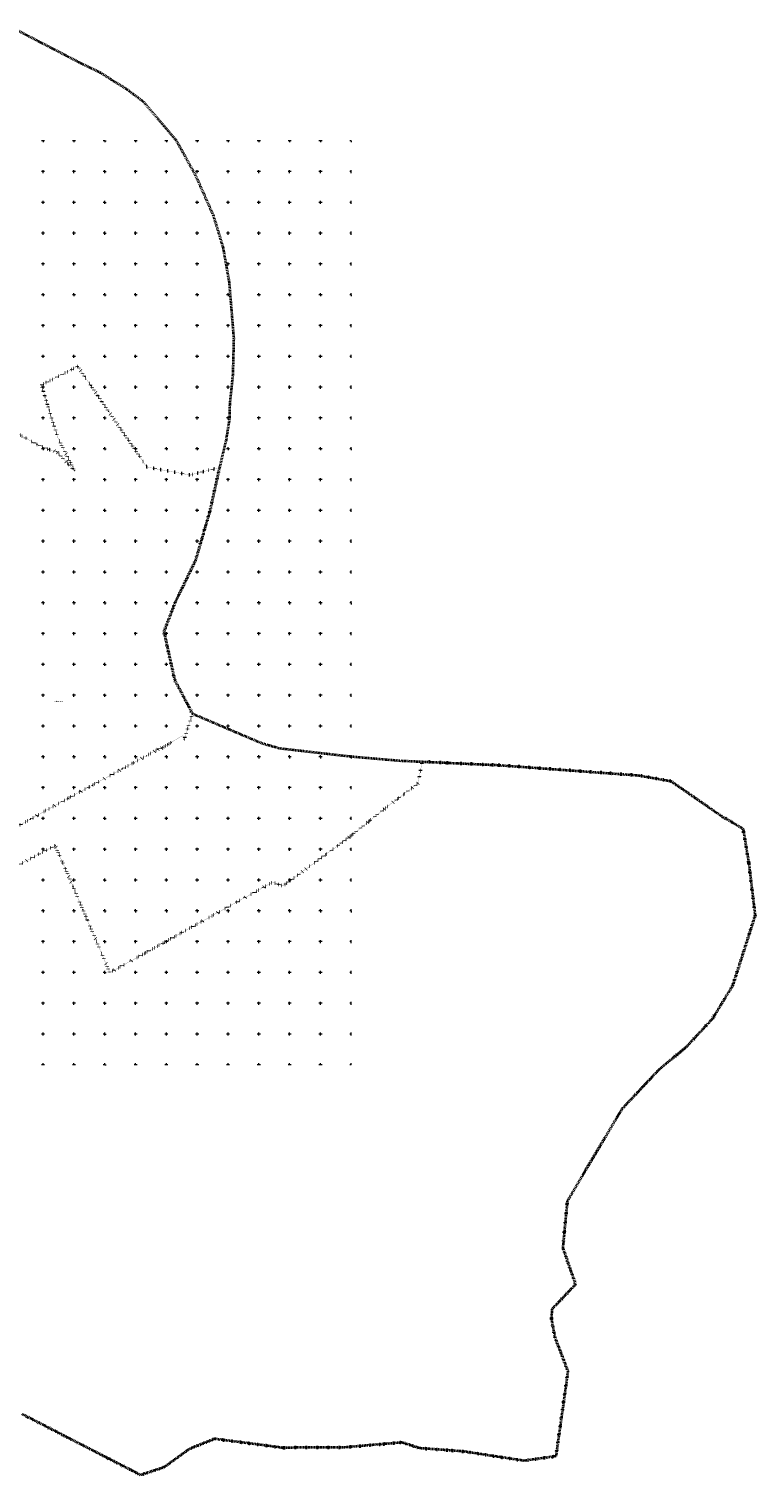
# Model space of a CAD drawing. Header units: millimetres. Extents: x 6421400 to 6424255, y 5791334 to 5793836.
# Tile 101 of 101: x 6423077 to 6424255, y 5791334 to 5793682. Entities that reach past the tile are written whole.
import ezdxf
from ezdxf.enums import TextEntityAlignment as Align

# ---------------------------------------------------------------- set-up
doc = ezdxf.new("R2010")
doc.units = ezdxf.units.MM
doc.linetypes.add('KROPK2', pattern=[1, 0.05, -0.95])
doc.linetypes.add('PRZER3-2', pattern=[2.5, 1.5, -1])
doc.layers.get('0').update_dxf_attribs({"color": 252})
for name, color, linetype, lineweight in [('GEPPGD', 252, 'Continuous', 18), ('GEPPGG', 252, 'Continuous', 18), ('GESJAE', 252, 'Continuous', 35), ('GESJAE_O', 252, 'Continuous', 35), ('GESJOB', 252, 'Continuous', 25), ('Ramka sekcyjna', 252, 'Continuous', 18)]:
    doc.layers.add(name, color=color, linetype=linetype, lineweight=lineweight)
doc.layers.add('xref', color=252, linetype='Continuous')
doc.styles.add('Arial', font='arial.ttf')

# ---------------------------------------------------------------- blocks, each defined once
blk = doc.blocks.new('GEPPGD1_2')
blk.add_hatch(color=0).paths.add_polyline_path([(-0.045, 0), (-0.042798, -0.013906), (-0.036406, -0.02645), (-0.02645, -0.036406), (-0.013906, -0.042798), (0, -0.045), (0.013906, -0.042798), (0.02645, -0.036406), (0.036406, -0.02645), (0.042798, -0.013906), (0.045, 0), (0.042798, 0.013906), (0.036406, 0.02645), (0.02645, 0.036406), (0.013906, 0.042798), (0, 0.045), (-0.013906, 0.042798), (-0.02645, 0.036406), (-0.036406, 0.02645), (-0.042798, 0.013906)])
blk = doc.blocks.new('GEPPGD1_1')
at = {"color": 0}
blk.add_lwpolyline([(0.25, 0), (0.237764, -0.077254), (0.202254, -0.146946), (0.146946, -0.202254), (0.077254, -0.237764), (0, -0.25), (-0.077254, -0.237764), (-0.146946, -0.202254), (-0.202254, -0.146946), (-0.237764, -0.077254), (-0.25, 0), (-0.237764, 0.077254), (-0.202254, 0.146946), (-0.146946, 0.202254), (-0.077254, 0.237764), (0, 0.25), (0.077254, 0.237764), (0.146946, 0.202254), (0.202254, 0.146946), (0.237764, 0.077254)], close=True, dxfattribs=at)
blk = doc.blocks.new('GEPPGG1_2')
blk.add_hatch(color=0).paths.add_polyline_path([(-0.045, 0), (-0.042798, -0.013906), (-0.036406, -0.02645), (-0.02645, -0.036406), (-0.013906, -0.042798), (0, -0.045), (0.013906, -0.042798), (0.02645, -0.036406), (0.036406, -0.02645), (0.042798, -0.013906), (0.045, 0), (0.042798, 0.013906), (0.036406, 0.02645), (0.02645, 0.036406), (0.013906, 0.042798), (0, 0.045), (-0.013906, 0.042798), (-0.02645, 0.036406), (-0.036406, 0.02645), (-0.042798, 0.013906)])
blk = doc.blocks.new('G$CC51CC4AD')
at = {"layer": 'GESJAE', "linetype": 'KROPK2', "lineweight": 50, "elevation": 10.3}
for points in [[(6423061.2, 5793023.1), (6423090.1, 5793007.2), (6423108.1, 5792999.3), (6423122.2, 5792995.3), (6423150.9, 5792964.3), (6423123.7, 5793018.4), (6423117.9, 5793036.9), (6423109.9, 5793062.8), (6423108.1, 5793068.6), (6423102.8, 5793085.7), (6423097.2, 5793103.6), (6423156.2, 5793133.8), (6423167.3, 5793117.5), (6423177.6, 5793102.4), (6423188.4, 5793086.6), (6423195.1, 5793076.9), (6423206.1, 5793060.8), (6423268.5, 5792970.2), (6423338, 5792957.5), (6423386.2, 5792969.5), (6423370.7, 5792899.5), (6423347.2, 5792819.1), (6423314.5, 5792751.3), (6423295.9, 5792703), (6423313.5, 5792624.6), (6423342.2, 5792570.2), (6423328.9, 5792528.4), (6423325.7, 5792533.9), (6423307.9, 5792523.3), (6423302.5, 5792520.1), (6423293.4, 5792514.7), (6423286, 5792512), (6423267.3, 5792501.6), (6423237.7, 5792485.4), (6423228, 5792480.1), (6423193, 5792461.1), (6423179.7, 5792453.9), (6423174.5, 5792451), (6423155.9, 5792440.9), (6423139.9, 5792432.2), (6423137.3, 5792430.8), (6423106.1, 5792413.8), (6423085.5, 5792402.2), (6423079.1, 5792398.7), (6423060.7, 5792388.3)], [(6423032.5, 5792309.8), (6423119.7, 5792356), (6423131.9, 5792327.7), (6423148.5, 5792289.4), (6423149.7, 5792286.6), (6423164.6, 5792251.7), (6423172.2, 5792234.1), (6423179.8, 5792216.5), (6423193.8, 5792183.6), (6423208.2, 5792149.9), (6423236.7, 5792165.5), (6423264.9, 5792181.2), (6423280.7, 5792190.1), (6423309.2, 5792205.9), (6423331.3, 5792218.2), (6423362.7, 5792235.6), (6423371.2, 5792240.4), (6423416.1, 5792265.3), (6423446.4, 5792282), (6423472.2, 5792296.4), (6423489, 5792290.4), (6423494.3, 5792294.3), (6423565.2, 5792346.3), (6423596.2, 5792369.3), (6423655.9, 5792417.2), (6423692.3, 5792444.8), (6423708.2, 5792456.9), (6423715, 5792492.2), (6423752.6, 5792490.5), (6423771.6, 5792489.6), (6423838.5, 5792486.6), (6424065.3, 5792470), (6424118.4, 5792460.6), (6424203, 5792402.2), (6424217.5, 5792394.2), (6424235.4, 5792383.2), (6424244.7, 5792328.2), (6424255, 5792242.5), (6424236.6, 5792184.8), (6424218.5, 5792128.6), (6424185.4, 5792074.4), (6424143, 5792028.6), (6424099.5, 5791992.7), (6424039.1, 5791928.5), (6423950.4, 5791778.9), (6423943, 5791703.1), (6423963.7, 5791643.6), (6423925.4, 5791603.3), (6423924.6, 5791587), (6423930.2, 5791557.8), (6423951.3, 5791502.7), (6423943.5, 5791447.1), (6423931.9, 5791364.7), (6423880.3, 5791357.3), (6423834.1, 5791364.4), (6423782.8, 5791372.4), (6423757.4, 5791374.3), (6423727.5, 5791376.5), (6423710.6, 5791377.7), (6423694.7, 5791383), (6423682.2, 5791387.1), (6423678.2, 5791386.7), (6423646.6, 5791384), (6423592.2, 5791379.3), (6423585.9, 5791378.7), (6423487.2, 5791378.6), (6423378.1, 5791392.9), (6423336.7, 5791376.2), (6423296.6, 5791346.9), (6423258.1, 5791334.1), (6423246, 5791340.4), (6423240.9, 5791343.1), (6423208.3, 5791359.8), (6423137.7, 5791396.1), (6423066, 5791433)]]:
    blk.add_lwpolyline(points, dxfattribs=at)
at = {"layer": 'GESJOB', "linetype": 'PRZER3-2', "lineweight": 35, "elevation": 10.3}
blk.add_lwpolyline([(6423054.4, 5793681.5), (6423158, 5793627.7), (6423192.7, 5793610.8), (6423236.4, 5793583.3), (6423262.7, 5793563.5), (6423315.3, 5793501.5), (6423346.9, 5793444.5), (6423375.9, 5793379), (6423391.7, 5793327.4), (6423401.8, 5793270.2), (6423409.2, 5793178.8), (6423407.7, 5793119.5), (6423402.7, 5793073.1), (6423402.6, 5793050.4), (6423396.8, 5793014.5), (6423386.2, 5792969.5), (6423370.7, 5792899.5), (6423347.2, 5792819.1), (6423314.5, 5792751.3), (6423295.9, 5792703), (6423313.5, 5792624.6), (6423342.2, 5792570.2), (6423455, 5792522.1), (6423484.1, 5792513.9), (6423600, 5792500.6), (6423679.6, 5792493.8), (6423715, 5792492.2), (6423752.6, 5792490.5), (6423771.6, 5792489.6), (6423838.5, 5792486.6), (6424065.3, 5792470), (6424118.4, 5792460.6), (6424203, 5792402.2), (6424217.5, 5792394.2), (6424235.4, 5792383.2), (6424244.7, 5792328.2), (6424255, 5792242.5), (6424236.6, 5792184.8), (6424218.5, 5792128.6), (6424185.4, 5792074.4), (6424143, 5792028.6), (6424099.5, 5791992.7), (6424039.1, 5791928.5), (6423950.4, 5791778.9), (6423943, 5791703.1), (6423963.7, 5791643.6), (6423925.4, 5791603.3), (6423924.6, 5791587), (6423930.2, 5791557.8), (6423951.3, 5791502.7), (6423943.5, 5791447.1), (6423931.9, 5791364.7), (6423880.3, 5791357.3), (6423834.1, 5791364.4), (6423782.8, 5791372.4), (6423757.4, 5791374.3), (6423727.5, 5791376.5), (6423710.6, 5791377.7), (6423694.7, 5791383), (6423682.2, 5791387.1), (6423678.2, 5791386.7), (6423646.6, 5791384), (6423592.2, 5791379.3), (6423585.9, 5791378.7), (6423487.2, 5791378.6), (6423378.1, 5791392.9), (6423336.7, 5791376.2), (6423296.6, 5791346.9), (6423258.1, 5791334.1), (6423246, 5791340.4), (6423240.9, 5791343.1), (6423208.3, 5791359.8), (6423137.7, 5791396.1), (6423066, 5791433)], dxfattribs=at)
at = {"layer": 'Ramka sekcyjna', "linetype": 'Continuous', "lineweight": 18, "elevation": 100, "flags": 128}
for points in [[(6423102.5, 5793500), (6423097.5, 5793500)], [(6423100, 5793500), (6423100, 5793497.5)], [(6423152.5, 5793500), (6423147.5, 5793500)], [(6423150, 5793500), (6423150, 5793497.5)], [(6423200, 5793500), (6423197.5, 5793500)], [(6423200, 5793500), (6423200, 5793497.5)], [(6423200, 5793500), (6423200, 5793497.5)], [(6423200, 5793500), (6423202.5, 5793500)], [(6423252.5, 5793500), (6423247.5, 5793500)], [(6423250, 5793500), (6423250, 5793497.5)], [(6423302.5, 5793500), (6423297.5, 5793500)], [(6423300, 5793500), (6423300, 5793497.5)], [(6423352.5, 5793500), (6423347.5, 5793500)], [(6423350, 5793500), (6423350, 5793497.5)], [(6423402.5, 5793500), (6423397.5, 5793500)], [(6423400, 5793500), (6423400, 5793497.5)], [(6423452.5, 5793500), (6423447.5, 5793500)], [(6423450, 5793500), (6423450, 5793497.5)], [(6423502.5, 5793500), (6423497.5, 5793500)], [(6423500, 5793500), (6423500, 5793497.5)], [(6423552.5, 5793500), (6423547.5, 5793500)], [(6423550, 5793500), (6423550, 5793497.5)], [(6423600, 5793500), (6423597.5, 5793500)], [(6423600, 5793500), (6423600, 5793497.5)], [(6423102.5, 5793450), (6423097.5, 5793450)], [(6423100, 5793447.5), (6423100, 5793452.5)], [(6423152.5, 5793450), (6423147.5, 5793450)], [(6423150, 5793447.5), (6423150, 5793452.5)], [(6423200, 5793450), (6423197.5, 5793450)], [(6423200, 5793447.5), (6423200, 5793452.5)], [(6423200, 5793447.5), (6423200, 5793452.5)], [(6423200, 5793450), (6423202.5, 5793450)], [(6423252.5, 5793450), (6423247.5, 5793450)], [(6423250, 5793447.5), (6423250, 5793452.5)], [(6423302.5, 5793450), (6423297.5, 5793450)], [(6423300, 5793447.5), (6423300, 5793452.5)], [(6423352.5, 5793450), (6423347.5, 5793450)], [(6423350, 5793447.5), (6423350, 5793452.5)], [(6423402.5, 5793450), (6423397.5, 5793450)], [(6423400, 5793447.5), (6423400, 5793452.5)], [(6423452.5, 5793450), (6423447.5, 5793450)], [(6423450, 5793447.5), (6423450, 5793452.5)], [(6423502.5, 5793450), (6423497.5, 5793450)], [(6423500, 5793447.5), (6423500, 5793452.5)], [(6423552.5, 5793450), (6423547.5, 5793450)], [(6423550, 5793447.5), (6423550, 5793452.5)], [(6423600, 5793450), (6423597.5, 5793450)], [(6423600, 5793447.5), (6423600, 5793452.5)], [(6423102.5, 5793400), (6423097.5, 5793400)], [(6423100, 5793397.5), (6423100, 5793402.5)], [(6423152.5, 5793400), (6423147.5, 5793400)], [(6423150, 5793397.5), (6423150, 5793402.5)], [(6423200, 5793400), (6423197.5, 5793400)], [(6423200, 5793397.5), (6423200, 5793402.5)], [(6423200, 5793397.5), (6423200, 5793402.5)], [(6423200, 5793400), (6423202.5, 5793400)], [(6423252.5, 5793400), (6423247.5, 5793400)], [(6423250, 5793397.5), (6423250, 5793402.5)], [(6423302.5, 5793400), (6423297.5, 5793400)], [(6423300, 5793397.5), (6423300, 5793402.5)], [(6423352.5, 5793400), (6423347.5, 5793400)], [(6423350, 5793397.5), (6423350, 5793402.5)], [(6423402.5, 5793400), (6423397.5, 5793400)], [(6423400, 5793397.5), (6423400, 5793402.5)], [(6423452.5, 5793400), (6423447.5, 5793400)], [(6423450, 5793397.5), (6423450, 5793402.5)], [(6423502.5, 5793400), (6423497.5, 5793400)], [(6423500, 5793397.5), (6423500, 5793402.5)], [(6423552.5, 5793400), (6423547.5, 5793400)], [(6423550, 5793397.5), (6423550, 5793402.5)], [(6423600, 5793400), (6423597.5, 5793400)], [(6423600, 5793397.5), (6423600, 5793402.5)], [(6423102.5, 5793350), (6423097.5, 5793350)], [(6423100, 5793347.5), (6423100, 5793352.5)], [(6423152.5, 5793350), (6423147.5, 5793350)], [(6423150, 5793347.5), (6423150, 5793352.5)], [(6423200, 5793350), (6423197.5, 5793350)], [(6423200, 5793347.5), (6423200, 5793352.5)], [(6423200, 5793347.5), (6423200, 5793352.5)], [(6423200, 5793350), (6423202.5, 5793350)], [(6423252.5, 5793350), (6423247.5, 5793350)], [(6423250, 5793347.5), (6423250, 5793352.5)], [(6423302.5, 5793350), (6423297.5, 5793350)], [(6423300, 5793347.5), (6423300, 5793352.5)], [(6423352.5, 5793350), (6423347.5, 5793350)], [(6423350, 5793347.5), (6423350, 5793352.5)], [(6423402.5, 5793350), (6423397.5, 5793350)], [(6423400, 5793347.5), (6423400, 5793352.5)], [(6423452.5, 5793350), (6423447.5, 5793350)], [(6423450, 5793347.5), (6423450, 5793352.5)], [(6423502.5, 5793350), (6423497.5, 5793350)], [(6423500, 5793347.5), (6423500, 5793352.5)], [(6423552.5, 5793350), (6423547.5, 5793350)], [(6423550, 5793347.5), (6423550, 5793352.5)], [(6423600, 5793350), (6423597.5, 5793350)], [(6423600, 5793347.5), (6423600, 5793352.5)], [(6423102.5, 5793300), (6423097.5, 5793300)], [(6423100, 5793297.5), (6423100, 5793302.5)], [(6423152.5, 5793300), (6423147.5, 5793300)], [(6423150, 5793297.5), (6423150, 5793302.5)], [(6423200, 5793300), (6423197.5, 5793300)], [(6423200, 5793297.5), (6423200, 5793302.5)], [(6423200, 5793297.5), (6423200, 5793302.5)], [(6423200, 5793300), (6423202.5, 5793300)], [(6423252.5, 5793300), (6423247.5, 5793300)], [(6423250, 5793297.5), (6423250, 5793302.5)], [(6423302.5, 5793300), (6423297.5, 5793300)], [(6423300, 5793297.5), (6423300, 5793302.5)], [(6423352.5, 5793300), (6423347.5, 5793300)], [(6423350, 5793297.5), (6423350, 5793302.5)], [(6423402.5, 5793300), (6423397.5, 5793300)], [(6423400, 5793297.5), (6423400, 5793302.5)], [(6423452.5, 5793300), (6423447.5, 5793300)], [(6423450, 5793297.5), (6423450, 5793302.5)], [(6423502.5, 5793300), (6423497.5, 5793300)], [(6423500, 5793297.5), (6423500, 5793302.5)], [(6423552.5, 5793300), (6423547.5, 5793300)], [(6423550, 5793297.5), (6423550, 5793302.5)], [(6423600, 5793300), (6423597.5, 5793300)], [(6423600, 5793297.5), (6423600, 5793302.5)], [(6423100, 5793250), (6423100, 5793252.5)], [(6423150, 5793250), (6423150, 5793252.5)], [(6423200, 5793250), (6423200, 5793252.5)], [(6423200, 5793250), (6423200, 5793252.5)], [(6423250, 5793250), (6423250, 5793252.5)], [(6423300, 5793250), (6423300, 5793252.5)], [(6423350, 5793250), (6423350, 5793252.5)], [(6423400, 5793250), (6423400, 5793252.5)], [(6423450, 5793250), (6423450, 5793252.5)], [(6423500, 5793250), (6423500, 5793252.5)], [(6423550, 5793250), (6423550, 5793252.5)], [(6423600, 5793250), (6423600, 5793252.5)], [(6423102.5, 5793250), (6423097.5, 5793250)], [(6423102.5, 5793250), (6423097.5, 5793250)], [(6423100, 5793250), (6423100, 5793247.5)], [(6423152.5, 5793250), (6423147.5, 5793250)], [(6423152.5, 5793250), (6423147.5, 5793250)], [(6423150, 5793250), (6423150, 5793247.5)], [(6423200, 5793250), (6423197.5, 5793250)], [(6423200, 5793250), (6423197.5, 5793250)], [(6423200, 5793250), (6423202.5, 5793250)], [(6423200, 5793250), (6423200, 5793247.5)], [(6423200, 5793250), (6423200, 5793247.5)], [(6423200, 5793250), (6423202.5, 5793250)], [(6423252.5, 5793250), (6423247.5, 5793250)], [(6423252.5, 5793250), (6423247.5, 5793250)], [(6423250, 5793250), (6423250, 5793247.5)], [(6423302.5, 5793250), (6423297.5, 5793250)], [(6423302.5, 5793250), (6423297.5, 5793250)], [(6423300, 5793250), (6423300, 5793247.5)], [(6423352.5, 5793250), (6423347.5, 5793250)], [(6423352.5, 5793250), (6423347.5, 5793250)], [(6423350, 5793250), (6423350, 5793247.5)], [(6423402.5, 5793250), (6423397.5, 5793250)], [(6423402.5, 5793250), (6423397.5, 5793250)], [(6423400, 5793250), (6423400, 5793247.5)], [(6423452.5, 5793250), (6423447.5, 5793250)], [(6423452.5, 5793250), (6423447.5, 5793250)], [(6423450, 5793250), (6423450, 5793247.5)], [(6423502.5, 5793250), (6423497.5, 5793250)], [(6423502.5, 5793250), (6423497.5, 5793250)], [(6423500, 5793250), (6423500, 5793247.5)], [(6423552.5, 5793250), (6423547.5, 5793250)], [(6423552.5, 5793250), (6423547.5, 5793250)], [(6423550, 5793250), (6423550, 5793247.5)], [(6423600, 5793250), (6423597.5, 5793250)], [(6423600, 5793250), (6423597.5, 5793250)], [(6423600, 5793250), (6423600, 5793247.5)], [(6423102.5, 5793200), (6423097.5, 5793200)], [(6423100, 5793197.5), (6423100, 5793202.5)], [(6423152.5, 5793200), (6423147.5, 5793200)], [(6423150, 5793197.5), (6423150, 5793202.5)], [(6423200, 5793200), (6423197.5, 5793200)], [(6423200, 5793197.5), (6423200, 5793202.5)], [(6423200, 5793197.5), (6423200, 5793202.5)], [(6423200, 5793200), (6423202.5, 5793200)], [(6423252.5, 5793200), (6423247.5, 5793200)], [(6423250, 5793197.5), (6423250, 5793202.5)], [(6423302.5, 5793200), (6423297.5, 5793200)], [(6423300, 5793197.5), (6423300, 5793202.5)], [(6423352.5, 5793200), (6423347.5, 5793200)], [(6423350, 5793197.5), (6423350, 5793202.5)], [(6423402.5, 5793200), (6423397.5, 5793200)], [(6423400, 5793197.5), (6423400, 5793202.5)], [(6423452.5, 5793200), (6423447.5, 5793200)], [(6423450, 5793197.5), (6423450, 5793202.5)], [(6423502.5, 5793200), (6423497.5, 5793200)], [(6423500, 5793197.5), (6423500, 5793202.5)], [(6423552.5, 5793200), (6423547.5, 5793200)], [(6423550, 5793197.5), (6423550, 5793202.5)], [(6423600, 5793200), (6423597.5, 5793200)], [(6423600, 5793197.5), (6423600, 5793202.5)], [(6423102.5, 5793150), (6423097.5, 5793150)], [(6423100, 5793147.5), (6423100, 5793152.5)], [(6423152.5, 5793150), (6423147.5, 5793150)], [(6423150, 5793147.5), (6423150, 5793152.5)], [(6423200, 5793150), (6423197.5, 5793150)], [(6423200, 5793147.5), (6423200, 5793152.5)], [(6423200, 5793147.5), (6423200, 5793152.5)], [(6423200, 5793150), (6423202.5, 5793150)], [(6423252.5, 5793150), (6423247.5, 5793150)], [(6423250, 5793147.5), (6423250, 5793152.5)], [(6423302.5, 5793150), (6423297.5, 5793150)], [(6423300, 5793147.5), (6423300, 5793152.5)], [(6423352.5, 5793150), (6423347.5, 5793150)], [(6423350, 5793147.5), (6423350, 5793152.5)], [(6423402.5, 5793150), (6423397.5, 5793150)], [(6423400, 5793147.5), (6423400, 5793152.5)], [(6423452.5, 5793150), (6423447.5, 5793150)], [(6423450, 5793147.5), (6423450, 5793152.5)], [(6423502.5, 5793150), (6423497.5, 5793150)], [(6423500, 5793147.5), (6423500, 5793152.5)], [(6423552.5, 5793150), (6423547.5, 5793150)], [(6423550, 5793147.5), (6423550, 5793152.5)], [(6423600, 5793150), (6423597.5, 5793150)], [(6423600, 5793147.5), (6423600, 5793152.5)], [(6423102.5, 5793100), (6423097.5, 5793100)], [(6423100, 5793097.5), (6423100, 5793102.5)], [(6423152.5, 5793100), (6423147.5, 5793100)], [(6423150, 5793097.5), (6423150, 5793102.5)], [(6423200, 5793100), (6423197.5, 5793100)], [(6423200, 5793097.5), (6423200, 5793102.5)], [(6423200, 5793097.5), (6423200, 5793102.5)], [(6423200, 5793100), (6423202.5, 5793100)], [(6423252.5, 5793100), (6423247.5, 5793100)], [(6423250, 5793097.5), (6423250, 5793102.5)], [(6423302.5, 5793100), (6423297.5, 5793100)], [(6423300, 5793097.5), (6423300, 5793102.5)], [(6423352.5, 5793100), (6423347.5, 5793100)], [(6423350, 5793097.5), (6423350, 5793102.5)], [(6423402.5, 5793100), (6423397.5, 5793100)], [(6423400, 5793097.5), (6423400, 5793102.5)], [(6423452.5, 5793100), (6423447.5, 5793100)], [(6423450, 5793097.5), (6423450, 5793102.5)], [(6423502.5, 5793100), (6423497.5, 5793100)], [(6423500, 5793097.5), (6423500, 5793102.5)], [(6423552.5, 5793100), (6423547.5, 5793100)], [(6423550, 5793097.5), (6423550, 5793102.5)], [(6423600, 5793100), (6423597.5, 5793100)], [(6423600, 5793097.5), (6423600, 5793102.5)], [(6423102.5, 5793050), (6423097.5, 5793050)], [(6423100, 5793047.5), (6423100, 5793052.5)], [(6423152.5, 5793050), (6423147.5, 5793050)], [(6423150, 5793047.5), (6423150, 5793052.5)], [(6423200, 5793050), (6423197.5, 5793050)], [(6423200, 5793047.5), (6423200, 5793052.5)], [(6423200, 5793047.5), (6423200, 5793052.5)], [(6423200, 5793050), (6423202.5, 5793050)], [(6423252.5, 5793050), (6423247.5, 5793050)], [(6423250, 5793047.5), (6423250, 5793052.5)], [(6423302.5, 5793050), (6423297.5, 5793050)], [(6423300, 5793047.5), (6423300, 5793052.5)], [(6423352.5, 5793050), (6423347.5, 5793050)], [(6423350, 5793047.5), (6423350, 5793052.5)], [(6423402.5, 5793050), (6423397.5, 5793050)], [(6423400, 5793047.5), (6423400, 5793052.5)], [(6423452.5, 5793050), (6423447.5, 5793050)], [(6423450, 5793047.5), (6423450, 5793052.5)], [(6423502.5, 5793050), (6423497.5, 5793050)], [(6423500, 5793047.5), (6423500, 5793052.5)], [(6423552.5, 5793050), (6423547.5, 5793050)], [(6423550, 5793047.5), (6423550, 5793052.5)], [(6423600, 5793050), (6423597.5, 5793050)], [(6423600, 5793047.5), (6423600, 5793052.5)], [(6423102.5, 5793000), (6423097.5, 5793000)], [(6423102.5, 5793000), (6423097.5, 5793000)], [(6423100, 5793000), (6423100, 5793002.5)], [(6423100, 5793000), (6423100, 5792997.5)], [(6423152.5, 5793000), (6423147.5, 5793000)], [(6423152.5, 5793000), (6423147.5, 5793000)], [(6423150, 5793000), (6423150, 5793002.5)], [(6423150, 5793000), (6423150, 5792997.5)], [(6423200, 5793000), (6423197.5, 5793000)], [(6423200, 5793000), (6423197.5, 5793000)], [(6423200, 5793000), (6423200, 5793002.5)], [(6423200, 5793000), (6423200, 5793002.5)], [(6423200, 5793000), (6423202.5, 5793000)], [(6423200, 5793000), (6423200, 5792997.5)], [(6423200, 5793000), (6423200, 5792997.5)], [(6423200, 5793000), (6423202.5, 5793000)], [(6423252.5, 5793000), (6423247.5, 5793000)], [(6423252.5, 5793000), (6423247.5, 5793000)], [(6423250, 5793000), (6423250, 5793002.5)], [(6423250, 5793000), (6423250, 5792997.5)], [(6423302.5, 5793000), (6423297.5, 5793000)], [(6423302.5, 5793000), (6423297.5, 5793000)], [(6423300, 5793000), (6423300, 5793002.5)], [(6423300, 5793000), (6423300, 5792997.5)], [(6423352.5, 5793000), (6423347.5, 5793000)], [(6423352.5, 5793000), (6423347.5, 5793000)], [(6423350, 5793000), (6423350, 5793002.5)], [(6423350, 5793000), (6423350, 5792997.5)], [(6423402.5, 5793000), (6423397.5, 5793000)], [(6423402.5, 5793000), (6423397.5, 5793000)], [(6423400, 5793000), (6423400, 5793002.5)], [(6423400, 5793000), (6423400, 5792997.5)], [(6423452.5, 5793000), (6423447.5, 5793000)], [(6423452.5, 5793000), (6423447.5, 5793000)], [(6423450, 5793000), (6423450, 5793002.5)], [(6423450, 5793000), (6423450, 5792997.5)], [(6423502.5, 5793000), (6423497.5, 5793000)], [(6423502.5, 5793000), (6423497.5, 5793000)], [(6423500, 5793000), (6423500, 5793002.5)], [(6423500, 5793000), (6423500, 5792997.5)], [(6423552.5, 5793000), (6423547.5, 5793000)], [(6423552.5, 5793000), (6423547.5, 5793000)], [(6423550, 5793000), (6423550, 5793002.5)], [(6423550, 5793000), (6423550, 5792997.5)], [(6423600, 5793000), (6423597.5, 5793000)], [(6423600, 5793000), (6423597.5, 5793000)], [(6423600, 5793000), (6423600, 5793002.5)], [(6423600, 5793000), (6423600, 5792997.5)], [(6423102.5, 5792950), (6423097.5, 5792950)], [(6423100, 5792947.5), (6423100, 5792952.5)], [(6423152.5, 5792950), (6423147.5, 5792950)], [(6423150, 5792947.5), (6423150, 5792952.5)], [(6423200, 5792950), (6423197.5, 5792950)], [(6423200, 5792947.5), (6423200, 5792952.5)], [(6423200, 5792947.5), (6423200, 5792952.5)], [(6423200, 5792950), (6423202.5, 5792950)], [(6423252.5, 5792950), (6423247.5, 5792950)], [(6423250, 5792947.5), (6423250, 5792952.5)], [(6423302.5, 5792950), (6423297.5, 5792950)], [(6423300, 5792947.5), (6423300, 5792952.5)], [(6423352.5, 5792950), (6423347.5, 5792950)], [(6423350, 5792947.5), (6423350, 5792952.5)], [(6423402.5, 5792950), (6423397.5, 5792950)], [(6423400, 5792947.5), (6423400, 5792952.5)], [(6423452.5, 5792950), (6423447.5, 5792950)], [(6423450, 5792947.5), (6423450, 5792952.5)], [(6423502.5, 5792950), (6423497.5, 5792950)], [(6423500, 5792947.5), (6423500, 5792952.5)], [(6423552.5, 5792950), (6423547.5, 5792950)], [(6423550, 5792947.5), (6423550, 5792952.5)], [(6423600, 5792950), (6423597.5, 5792950)], [(6423600, 5792947.5), (6423600, 5792952.5)], [(6423102.5, 5792900), (6423097.5, 5792900)], [(6423100, 5792897.5), (6423100, 5792902.5)], [(6423152.5, 5792900), (6423147.5, 5792900)], [(6423150, 5792897.5), (6423150, 5792902.5)], [(6423200, 5792900), (6423197.5, 5792900)], [(6423200, 5792897.5), (6423200, 5792902.5)], [(6423200, 5792897.5), (6423200, 5792902.5)], [(6423200, 5792900), (6423202.5, 5792900)], [(6423252.5, 5792900), (6423247.5, 5792900)], [(6423250, 5792897.5), (6423250, 5792902.5)], [(6423302.5, 5792900), (6423297.5, 5792900)], [(6423300, 5792897.5), (6423300, 5792902.5)], [(6423352.5, 5792900), (6423347.5, 5792900)], [(6423350, 5792897.5), (6423350, 5792902.5)], [(6423402.5, 5792900), (6423397.5, 5792900)], [(6423400, 5792897.5), (6423400, 5792902.5)], [(6423452.5, 5792900), (6423447.5, 5792900)], [(6423450, 5792897.5), (6423450, 5792902.5)], [(6423502.5, 5792900), (6423497.5, 5792900)], [(6423500, 5792897.5), (6423500, 5792902.5)], [(6423552.5, 5792900), (6423547.5, 5792900)], [(6423550, 5792897.5), (6423550, 5792902.5)], [(6423600, 5792900), (6423597.5, 5792900)], [(6423600, 5792897.5), (6423600, 5792902.5)], [(6423100, 5792847.5), (6423100, 5792852.5)], [(6423150, 5792847.5), (6423150, 5792852.5)], [(6423200, 5792847.5), (6423200, 5792852.5)], [(6423200, 5792847.5), (6423200, 5792852.5)], [(6423250, 5792847.5), (6423250, 5792852.5)], [(6423300, 5792847.5), (6423300, 5792852.5)], [(6423350, 5792847.5), (6423350, 5792852.5)], [(6423400, 5792847.5), (6423400, 5792852.5)], [(6423450, 5792847.5), (6423450, 5792852.5)], [(6423500, 5792847.5), (6423500, 5792852.5)], [(6423550, 5792847.5), (6423550, 5792852.5)], [(6423600, 5792847.5), (6423600, 5792852.5)], [(6423102.5, 5792850), (6423097.5, 5792850)], [(6423152.5, 5792850), (6423147.5, 5792850)], [(6423200, 5792850), (6423197.5, 5792850)], [(6423200, 5792850), (6423202.5, 5792850)], [(6423252.5, 5792850), (6423247.5, 5792850)], [(6423302.5, 5792850), (6423297.5, 5792850)], [(6423352.5, 5792850), (6423347.5, 5792850)], [(6423402.5, 5792850), (6423397.5, 5792850)], [(6423452.5, 5792850), (6423447.5, 5792850)], [(6423502.5, 5792850), (6423497.5, 5792850)], [(6423552.5, 5792850), (6423547.5, 5792850)], [(6423600, 5792850), (6423597.5, 5792850)], [(6423102.5, 5792800), (6423097.5, 5792800)], [(6423100, 5792797.5), (6423100, 5792802.5)], [(6423152.5, 5792800), (6423147.5, 5792800)], [(6423150, 5792797.5), (6423150, 5792802.5)], [(6423200, 5792800), (6423197.5, 5792800)], [(6423200, 5792797.5), (6423200, 5792802.5)], [(6423200, 5792797.5), (6423200, 5792802.5)], [(6423200, 5792800), (6423202.5, 5792800)], [(6423252.5, 5792800), (6423247.5, 5792800)], [(6423250, 5792797.5), (6423250, 5792802.5)], [(6423302.5, 5792800), (6423297.5, 5792800)], [(6423300, 5792797.5), (6423300, 5792802.5)], [(6423352.5, 5792800), (6423347.5, 5792800)], [(6423350, 5792797.5), (6423350, 5792802.5)], [(6423402.5, 5792800), (6423397.5, 5792800)], [(6423400, 5792797.5), (6423400, 5792802.5)], [(6423452.5, 5792800), (6423447.5, 5792800)], [(6423450, 5792797.5), (6423450, 5792802.5)], [(6423502.5, 5792800), (6423497.5, 5792800)], [(6423500, 5792797.5), (6423500, 5792802.5)], [(6423552.5, 5792800), (6423547.5, 5792800)], [(6423550, 5792797.5), (6423550, 5792802.5)], [(6423600, 5792800), (6423597.5, 5792800)], [(6423600, 5792797.5), (6423600, 5792802.5)], [(6423102.5, 5792750), (6423097.5, 5792750)], [(6423102.5, 5792750), (6423097.5, 5792750)], [(6423100, 5792750), (6423100, 5792752.5)], [(6423100, 5792750), (6423100, 5792747.5)], [(6423152.5, 5792750), (6423147.5, 5792750)], [(6423152.5, 5792750), (6423147.5, 5792750)], [(6423150, 5792750), (6423150, 5792752.5)], [(6423150, 5792750), (6423150, 5792747.5)], [(6423200, 5792750), (6423197.5, 5792750)], [(6423200, 5792750), (6423197.5, 5792750)], [(6423200, 5792750), (6423200, 5792752.5)], [(6423200, 5792750), (6423200, 5792752.5)], [(6423200, 5792750), (6423202.5, 5792750)], [(6423200, 5792750), (6423200, 5792747.5)], [(6423200, 5792750), (6423200, 5792747.5)], [(6423200, 5792750), (6423202.5, 5792750)], [(6423252.5, 5792750), (6423247.5, 5792750)], [(6423252.5, 5792750), (6423247.5, 5792750)], [(6423250, 5792750), (6423250, 5792752.5)], [(6423250, 5792750), (6423250, 5792747.5)], [(6423302.5, 5792750), (6423297.5, 5792750)], [(6423302.5, 5792750), (6423297.5, 5792750)], [(6423300, 5792750), (6423300, 5792752.5)], [(6423300, 5792750), (6423300, 5792747.5)], [(6423352.5, 5792750), (6423347.5, 5792750)], [(6423352.5, 5792750), (6423347.5, 5792750)], [(6423350, 5792750), (6423350, 5792752.5)], [(6423350, 5792750), (6423350, 5792747.5)], [(6423402.5, 5792750), (6423397.5, 5792750)], [(6423402.5, 5792750), (6423397.5, 5792750)], [(6423400, 5792750), (6423400, 5792752.5)], [(6423400, 5792750), (6423400, 5792747.5)], [(6423452.5, 5792750), (6423447.5, 5792750)], [(6423452.5, 5792750), (6423447.5, 5792750)], [(6423450, 5792750), (6423450, 5792752.5)], [(6423450, 5792750), (6423450, 5792747.5)], [(6423502.5, 5792750), (6423497.5, 5792750)], [(6423502.5, 5792750), (6423497.5, 5792750)], [(6423500, 5792750), (6423500, 5792752.5)], [(6423500, 5792750), (6423500, 5792747.5)], [(6423552.5, 5792750), (6423547.5, 5792750)], [(6423552.5, 5792750), (6423547.5, 5792750)], [(6423550, 5792750), (6423550, 5792752.5)], [(6423550, 5792750), (6423550, 5792747.5)], [(6423600, 5792750), (6423597.5, 5792750)], [(6423600, 5792750), (6423597.5, 5792750)], [(6423600, 5792750), (6423600, 5792752.5)], [(6423600, 5792750), (6423600, 5792747.5)], [(6423102.5, 5792700), (6423097.5, 5792700)], [(6423100, 5792697.5), (6423100, 5792702.5)], [(6423152.5, 5792700), (6423147.5, 5792700)], [(6423150, 5792697.5), (6423150, 5792702.5)], [(6423200, 5792700), (6423197.5, 5792700)], [(6423200, 5792697.5), (6423200, 5792702.5)], [(6423200, 5792697.5), (6423200, 5792702.5)], [(6423200, 5792700), (6423202.5, 5792700)], [(6423252.5, 5792700), (6423247.5, 5792700)], [(6423250, 5792697.5), (6423250, 5792702.5)], [(6423302.5, 5792700), (6423297.5, 5792700)], [(6423300, 5792697.5), (6423300, 5792702.5)], [(6423352.5, 5792700), (6423347.5, 5792700)], [(6423350, 5792697.5), (6423350, 5792702.5)], [(6423402.5, 5792700), (6423397.5, 5792700)], [(6423400, 5792697.5), (6423400, 5792702.5)], [(6423452.5, 5792700), (6423447.5, 5792700)], [(6423450, 5792697.5), (6423450, 5792702.5)], [(6423502.5, 5792700), (6423497.5, 5792700)], [(6423500, 5792697.5), (6423500, 5792702.5)], [(6423552.5, 5792700), (6423547.5, 5792700)], [(6423550, 5792697.5), (6423550, 5792702.5)], [(6423600, 5792700), (6423597.5, 5792700)], [(6423600, 5792697.5), (6423600, 5792702.5)], [(6423102.5, 5792650), (6423097.5, 5792650)], [(6423100, 5792647.5), (6423100, 5792652.5)], [(6423152.5, 5792650), (6423147.5, 5792650)], [(6423150, 5792647.5), (6423150, 5792652.5)], [(6423200, 5792650), (6423197.5, 5792650)], [(6423200, 5792647.5), (6423200, 5792652.5)], [(6423200, 5792647.5), (6423200, 5792652.5)], [(6423200, 5792650), (6423202.5, 5792650)], [(6423252.5, 5792650), (6423247.5, 5792650)], [(6423250, 5792647.5), (6423250, 5792652.5)], [(6423302.5, 5792650), (6423297.5, 5792650)], [(6423300, 5792647.5), (6423300, 5792652.5)], [(6423352.5, 5792650), (6423347.5, 5792650)], [(6423350, 5792647.5), (6423350, 5792652.5)], [(6423402.5, 5792650), (6423397.5, 5792650)], [(6423400, 5792647.5), (6423400, 5792652.5)], [(6423452.5, 5792650), (6423447.5, 5792650)], [(6423450, 5792647.5), (6423450, 5792652.5)], [(6423502.5, 5792650), (6423497.5, 5792650)], [(6423500, 5792647.5), (6423500, 5792652.5)], [(6423552.5, 5792650), (6423547.5, 5792650)], [(6423550, 5792647.5), (6423550, 5792652.5)], [(6423600, 5792650), (6423597.5, 5792650)], [(6423600, 5792647.5), (6423600, 5792652.5)], [(6423102.5, 5792600), (6423097.5, 5792600)], [(6423100, 5792597.5), (6423100, 5792602.5)], [(6423152.5, 5792600), (6423147.5, 5792600)], [(6423150, 5792597.5), (6423150, 5792602.5)], [(6423200, 5792600), (6423197.5, 5792600)], [(6423200, 5792597.5), (6423200, 5792602.5)], [(6423200, 5792597.5), (6423200, 5792602.5)], [(6423200, 5792600), (6423202.5, 5792600)], [(6423252.5, 5792600), (6423247.5, 5792600)], [(6423250, 5792597.5), (6423250, 5792602.5)], [(6423302.5, 5792600), (6423297.5, 5792600)], [(6423300, 5792597.5), (6423300, 5792602.5)], [(6423352.5, 5792600), (6423347.5, 5792600)], [(6423350, 5792597.5), (6423350, 5792602.5)], [(6423402.5, 5792600), (6423397.5, 5792600)], [(6423400, 5792597.5), (6423400, 5792602.5)], [(6423452.5, 5792600), (6423447.5, 5792600)], [(6423450, 5792597.5), (6423450, 5792602.5)], [(6423502.5, 5792600), (6423497.5, 5792600)], [(6423500, 5792597.5), (6423500, 5792602.5)], [(6423552.5, 5792600), (6423547.5, 5792600)], [(6423550, 5792597.5), (6423550, 5792602.5)], [(6423600, 5792600), (6423597.5, 5792600)], [(6423600, 5792597.5), (6423600, 5792602.5)], [(6423102.5, 5792550), (6423097.5, 5792550)], [(6423100, 5792547.5), (6423100, 5792552.5)], [(6423152.5, 5792550), (6423147.5, 5792550)], [(6423150, 5792547.5), (6423150, 5792552.5)], [(6423200, 5792550), (6423197.5, 5792550)], [(6423200, 5792547.5), (6423200, 5792552.5)], [(6423200, 5792547.5), (6423200, 5792552.5)], [(6423200, 5792550), (6423202.5, 5792550)], [(6423252.5, 5792550), (6423247.5, 5792550)], [(6423250, 5792547.5), (6423250, 5792552.5)], [(6423302.5, 5792550), (6423297.5, 5792550)], [(6423300, 5792547.5), (6423300, 5792552.5)], [(6423352.5, 5792550), (6423347.5, 5792550)], [(6423350, 5792547.5), (6423350, 5792552.5)], [(6423402.5, 5792550), (6423397.5, 5792550)], [(6423400, 5792547.5), (6423400, 5792552.5)], [(6423452.5, 5792550), (6423447.5, 5792550)], [(6423450, 5792547.5), (6423450, 5792552.5)], [(6423502.5, 5792550), (6423497.5, 5792550)], [(6423500, 5792547.5), (6423500, 5792552.5)], [(6423552.5, 5792550), (6423547.5, 5792550)], [(6423550, 5792547.5), (6423550, 5792552.5)], [(6423600, 5792550), (6423597.5, 5792550)], [(6423600, 5792547.5), (6423600, 5792552.5)], [(6423102.5, 5792500), (6423097.5, 5792500)], [(6423102.5, 5792500), (6423097.5, 5792500)], [(6423100, 5792500), (6423100, 5792502.5)], [(6423100, 5792500), (6423100, 5792497.5)], [(6423152.5, 5792500), (6423147.5, 5792500)], [(6423152.5, 5792500), (6423147.5, 5792500)], [(6423150, 5792500), (6423150, 5792502.5)], [(6423150, 5792500), (6423150, 5792497.5)], [(6423200, 5792500), (6423197.5, 5792500)], [(6423200, 5792500), (6423197.5, 5792500)], [(6423200, 5792500), (6423200, 5792502.5)], [(6423200, 5792500), (6423200, 5792502.5)], [(6423200, 5792500), (6423202.5, 5792500)], [(6423200, 5792500), (6423200, 5792497.5)], [(6423200, 5792500), (6423200, 5792497.5)], [(6423200, 5792500), (6423202.5, 5792500)], [(6423252.5, 5792500), (6423247.5, 5792500)], [(6423252.5, 5792500), (6423247.5, 5792500)], [(6423250, 5792500), (6423250, 5792502.5)], [(6423250, 5792500), (6423250, 5792497.5)], [(6423302.5, 5792500), (6423297.5, 5792500)], [(6423302.5, 5792500), (6423297.5, 5792500)], [(6423300, 5792500), (6423300, 5792502.5)], [(6423300, 5792500), (6423300, 5792497.5)], [(6423352.5, 5792500), (6423347.5, 5792500)], [(6423352.5, 5792500), (6423347.5, 5792500)], [(6423350, 5792500), (6423350, 5792502.5)], [(6423350, 5792500), (6423350, 5792497.5)], [(6423402.5, 5792500), (6423397.5, 5792500)], [(6423402.5, 5792500), (6423397.5, 5792500)], [(6423400, 5792500), (6423400, 5792502.5)], [(6423400, 5792500), (6423400, 5792497.5)], [(6423452.5, 5792500), (6423447.5, 5792500)], [(6423452.5, 5792500), (6423447.5, 5792500)], [(6423450, 5792500), (6423450, 5792502.5)], [(6423450, 5792500), (6423450, 5792497.5)], [(6423502.5, 5792500), (6423497.5, 5792500)], [(6423502.5, 5792500), (6423497.5, 5792500)], [(6423500, 5792500), (6423500, 5792502.5)], [(6423500, 5792500), (6423500, 5792497.5)], [(6423552.5, 5792500), (6423547.5, 5792500)], [(6423552.5, 5792500), (6423547.5, 5792500)], [(6423550, 5792500), (6423550, 5792502.5)], [(6423550, 5792500), (6423550, 5792497.5)], [(6423600, 5792500), (6423597.5, 5792500)], [(6423600, 5792500), (6423597.5, 5792500)], [(6423600, 5792500), (6423600, 5792502.5)], [(6423600, 5792500), (6423600, 5792497.5)], [(6423102.5, 5792450), (6423097.5, 5792450)], [(6423100, 5792447.5), (6423100, 5792452.5)], [(6423152.5, 5792450), (6423147.5, 5792450)], [(6423150, 5792447.5), (6423150, 5792452.5)], [(6423200, 5792450), (6423197.5, 5792450)], [(6423200, 5792447.5), (6423200, 5792452.5)], [(6423200, 5792447.5), (6423200, 5792452.5)], [(6423200, 5792450), (6423202.5, 5792450)], [(6423252.5, 5792450), (6423247.5, 5792450)], [(6423250, 5792447.5), (6423250, 5792452.5)], [(6423302.5, 5792450), (6423297.5, 5792450)], [(6423300, 5792447.5), (6423300, 5792452.5)], [(6423352.5, 5792450), (6423347.5, 5792450)], [(6423350, 5792447.5), (6423350, 5792452.5)], [(6423402.5, 5792450), (6423397.5, 5792450)], [(6423400, 5792447.5), (6423400, 5792452.5)], [(6423452.5, 5792450), (6423447.5, 5792450)], [(6423450, 5792447.5), (6423450, 5792452.5)], [(6423502.5, 5792450), (6423497.5, 5792450)], [(6423500, 5792447.5), (6423500, 5792452.5)], [(6423552.5, 5792450), (6423547.5, 5792450)], [(6423550, 5792447.5), (6423550, 5792452.5)], [(6423600, 5792450), (6423597.5, 5792450)], [(6423600, 5792447.5), (6423600, 5792452.5)], [(6423102.5, 5792400), (6423097.5, 5792400)], [(6423100, 5792397.5), (6423100, 5792402.5)], [(6423152.5, 5792400), (6423147.5, 5792400)], [(6423150, 5792397.5), (6423150, 5792402.5)], [(6423200, 5792400), (6423197.5, 5792400)], [(6423200, 5792397.5), (6423200, 5792402.5)], [(6423200, 5792397.5), (6423200, 5792402.5)], [(6423200, 5792400), (6423202.5, 5792400)], [(6423252.5, 5792400), (6423247.5, 5792400)], [(6423250, 5792397.5), (6423250, 5792402.5)], [(6423302.5, 5792400), (6423297.5, 5792400)], [(6423300, 5792397.5), (6423300, 5792402.5)], [(6423352.5, 5792400), (6423347.5, 5792400)], [(6423350, 5792397.5), (6423350, 5792402.5)], [(6423402.5, 5792400), (6423397.5, 5792400)], [(6423400, 5792397.5), (6423400, 5792402.5)], [(6423452.5, 5792400), (6423447.5, 5792400)], [(6423450, 5792397.5), (6423450, 5792402.5)], [(6423502.5, 5792400), (6423497.5, 5792400)], [(6423500, 5792397.5), (6423500, 5792402.5)], [(6423552.5, 5792400), (6423547.5, 5792400)], [(6423550, 5792397.5), (6423550, 5792402.5)], [(6423600, 5792400), (6423597.5, 5792400)], [(6423600, 5792397.5), (6423600, 5792402.5)], [(6423102.5, 5792350), (6423097.5, 5792350)], [(6423100, 5792347.5), (6423100, 5792352.5)], [(6423152.5, 5792350), (6423147.5, 5792350)], [(6423150, 5792347.5), (6423150, 5792352.5)], [(6423200, 5792350), (6423197.5, 5792350)], [(6423200, 5792347.5), (6423200, 5792352.5)], [(6423200, 5792347.5), (6423200, 5792352.5)], [(6423200, 5792350), (6423202.5, 5792350)], [(6423252.5, 5792350), (6423247.5, 5792350)], [(6423250, 5792347.5), (6423250, 5792352.5)], [(6423302.5, 5792350), (6423297.5, 5792350)], [(6423300, 5792347.5), (6423300, 5792352.5)], [(6423352.5, 5792350), (6423347.5, 5792350)], [(6423350, 5792347.5), (6423350, 5792352.5)], [(6423402.5, 5792350), (6423397.5, 5792350)], [(6423400, 5792347.5), (6423400, 5792352.5)], [(6423452.5, 5792350), (6423447.5, 5792350)], [(6423450, 5792347.5), (6423450, 5792352.5)], [(6423502.5, 5792350), (6423497.5, 5792350)], [(6423500, 5792347.5), (6423500, 5792352.5)], [(6423552.5, 5792350), (6423547.5, 5792350)], [(6423550, 5792347.5), (6423550, 5792352.5)], [(6423600, 5792350), (6423597.5, 5792350)], [(6423600, 5792347.5), (6423600, 5792352.5)], [(6423102.5, 5792300), (6423097.5, 5792300)], [(6423100, 5792297.5), (6423100, 5792302.5)], [(6423152.5, 5792300), (6423147.5, 5792300)], [(6423150, 5792297.5), (6423150, 5792302.5)], [(6423200, 5792300), (6423197.5, 5792300)], [(6423200, 5792297.5), (6423200, 5792302.5)], [(6423200, 5792297.5), (6423200, 5792302.5)], [(6423200, 5792300), (6423202.5, 5792300)], [(6423252.5, 5792300), (6423247.5, 5792300)], [(6423250, 5792297.5), (6423250, 5792302.5)], [(6423302.5, 5792300), (6423297.5, 5792300)], [(6423300, 5792297.5), (6423300, 5792302.5)], [(6423352.5, 5792300), (6423347.5, 5792300)], [(6423350, 5792297.5), (6423350, 5792302.5)], [(6423402.5, 5792300), (6423397.5, 5792300)], [(6423400, 5792297.5), (6423400, 5792302.5)], [(6423452.5, 5792300), (6423447.5, 5792300)], [(6423450, 5792297.5), (6423450, 5792302.5)], [(6423502.5, 5792300), (6423497.5, 5792300)], [(6423500, 5792297.5), (6423500, 5792302.5)], [(6423552.5, 5792300), (6423547.5, 5792300)], [(6423550, 5792297.5), (6423550, 5792302.5)], [(6423600, 5792300), (6423597.5, 5792300)], [(6423600, 5792297.5), (6423600, 5792302.5)], [(6423102.5, 5792250), (6423097.5, 5792250)], [(6423102.5, 5792250), (6423097.5, 5792250)], [(6423100, 5792250), (6423100, 5792252.5)], [(6423100, 5792250), (6423100, 5792247.5)], [(6423152.5, 5792250), (6423147.5, 5792250)], [(6423152.5, 5792250), (6423147.5, 5792250)], [(6423150, 5792250), (6423150, 5792252.5)], [(6423150, 5792250), (6423150, 5792247.5)], [(6423200, 5792250), (6423197.5, 5792250)], [(6423200, 5792250), (6423197.5, 5792250)], [(6423200, 5792250), (6423200, 5792252.5)], [(6423200, 5792250), (6423200, 5792252.5)], [(6423200, 5792250), (6423202.5, 5792250)], [(6423200, 5792250), (6423200, 5792247.5)], [(6423200, 5792250), (6423200, 5792247.5)], [(6423200, 5792250), (6423202.5, 5792250)], [(6423252.5, 5792250), (6423247.5, 5792250)], [(6423252.5, 5792250), (6423247.5, 5792250)], [(6423250, 5792250), (6423250, 5792252.5)], [(6423250, 5792250), (6423250, 5792247.5)], [(6423302.5, 5792250), (6423297.5, 5792250)], [(6423302.5, 5792250), (6423297.5, 5792250)], [(6423300, 5792250), (6423300, 5792252.5)], [(6423300, 5792250), (6423300, 5792247.5)], [(6423352.5, 5792250), (6423347.5, 5792250)], [(6423352.5, 5792250), (6423347.5, 5792250)], [(6423350, 5792250), (6423350, 5792252.5)], [(6423350, 5792250), (6423350, 5792247.5)], [(6423402.5, 5792250), (6423397.5, 5792250)], [(6423402.5, 5792250), (6423397.5, 5792250)], [(6423400, 5792250), (6423400, 5792252.5)], [(6423400, 5792250), (6423400, 5792247.5)], [(6423452.5, 5792250), (6423447.5, 5792250)], [(6423452.5, 5792250), (6423447.5, 5792250)], [(6423450, 5792250), (6423450, 5792252.5)], [(6423450, 5792250), (6423450, 5792247.5)], [(6423502.5, 5792250), (6423497.5, 5792250)], [(6423502.5, 5792250), (6423497.5, 5792250)], [(6423500, 5792250), (6423500, 5792252.5)], [(6423500, 5792250), (6423500, 5792247.5)], [(6423552.5, 5792250), (6423547.5, 5792250)], [(6423552.5, 5792250), (6423547.5, 5792250)], [(6423550, 5792250), (6423550, 5792252.5)], [(6423550, 5792250), (6423550, 5792247.5)], [(6423600, 5792250), (6423597.5, 5792250)], [(6423600, 5792250), (6423597.5, 5792250)], [(6423600, 5792250), (6423600, 5792252.5)], [(6423600, 5792250), (6423600, 5792247.5)], [(6423102.5, 5792200), (6423097.5, 5792200)], [(6423100, 5792197.5), (6423100, 5792202.5)], [(6423152.5, 5792200), (6423147.5, 5792200)], [(6423150, 5792197.5), (6423150, 5792202.5)], [(6423200, 5792200), (6423197.5, 5792200)], [(6423200, 5792197.5), (6423200, 5792202.5)], [(6423200, 5792197.5), (6423200, 5792202.5)], [(6423200, 5792200), (6423202.5, 5792200)], [(6423252.5, 5792200), (6423247.5, 5792200)], [(6423250, 5792197.5), (6423250, 5792202.5)], [(6423302.5, 5792200), (6423297.5, 5792200)], [(6423300, 5792197.5), (6423300, 5792202.5)], [(6423352.5, 5792200), (6423347.5, 5792200)], [(6423350, 5792197.5), (6423350, 5792202.5)], [(6423402.5, 5792200), (6423397.5, 5792200)], [(6423400, 5792197.5), (6423400, 5792202.5)], [(6423452.5, 5792200), (6423447.5, 5792200)], [(6423450, 5792197.5), (6423450, 5792202.5)], [(6423502.5, 5792200), (6423497.5, 5792200)], [(6423500, 5792197.5), (6423500, 5792202.5)], [(6423552.5, 5792200), (6423547.5, 5792200)], [(6423550, 5792197.5), (6423550, 5792202.5)], [(6423600, 5792200), (6423597.5, 5792200)], [(6423600, 5792197.5), (6423600, 5792202.5)], [(6423102.5, 5792150), (6423097.5, 5792150)], [(6423100, 5792147.5), (6423100, 5792152.5)], [(6423152.5, 5792150), (6423147.5, 5792150)], [(6423150, 5792147.5), (6423150, 5792152.5)], [(6423200, 5792150), (6423197.5, 5792150)], [(6423200, 5792147.5), (6423200, 5792152.5)], [(6423200, 5792147.5), (6423200, 5792152.5)], [(6423200, 5792150), (6423202.5, 5792150)], [(6423252.5, 5792150), (6423247.5, 5792150)], [(6423250, 5792147.5), (6423250, 5792152.5)], [(6423302.5, 5792150), (6423297.5, 5792150)], [(6423300, 5792147.5), (6423300, 5792152.5)], [(6423352.5, 5792150), (6423347.5, 5792150)], [(6423350, 5792147.5), (6423350, 5792152.5)], [(6423402.5, 5792150), (6423397.5, 5792150)], [(6423400, 5792147.5), (6423400, 5792152.5)], [(6423452.5, 5792150), (6423447.5, 5792150)], [(6423450, 5792147.5), (6423450, 5792152.5)], [(6423502.5, 5792150), (6423497.5, 5792150)], [(6423500, 5792147.5), (6423500, 5792152.5)], [(6423552.5, 5792150), (6423547.5, 5792150)], [(6423550, 5792147.5), (6423550, 5792152.5)], [(6423600, 5792150), (6423597.5, 5792150)], [(6423600, 5792147.5), (6423600, 5792152.5)], [(6423100, 5792097.5), (6423100, 5792102.5)], [(6423150, 5792097.5), (6423150, 5792102.5)], [(6423200, 5792097.5), (6423200, 5792102.5)], [(6423200, 5792097.5), (6423200, 5792102.5)], [(6423250, 5792097.5), (6423250, 5792102.5)], [(6423300, 5792097.5), (6423300, 5792102.5)], [(6423350, 5792097.5), (6423350, 5792102.5)], [(6423400, 5792097.5), (6423400, 5792102.5)], [(6423450, 5792097.5), (6423450, 5792102.5)], [(6423500, 5792097.5), (6423500, 5792102.5)], [(6423550, 5792097.5), (6423550, 5792102.5)], [(6423600, 5792097.5), (6423600, 5792102.5)], [(6423102.5, 5792100), (6423097.5, 5792100)], [(6423152.5, 5792100), (6423147.5, 5792100)], [(6423200, 5792100), (6423197.5, 5792100)], [(6423200, 5792100), (6423202.5, 5792100)], [(6423252.5, 5792100), (6423247.5, 5792100)], [(6423302.5, 5792100), (6423297.5, 5792100)], [(6423352.5, 5792100), (6423347.5, 5792100)], [(6423402.5, 5792100), (6423397.5, 5792100)], [(6423452.5, 5792100), (6423447.5, 5792100)], [(6423502.5, 5792100), (6423497.5, 5792100)], [(6423552.5, 5792100), (6423547.5, 5792100)], [(6423600, 5792100), (6423597.5, 5792100)], [(6423102.5, 5792050), (6423097.5, 5792050)], [(6423100, 5792047.5), (6423100, 5792052.5)], [(6423152.5, 5792050), (6423147.5, 5792050)], [(6423150, 5792047.5), (6423150, 5792052.5)], [(6423200, 5792050), (6423197.5, 5792050)], [(6423200, 5792047.5), (6423200, 5792052.5)], [(6423200, 5792047.5), (6423200, 5792052.5)], [(6423200, 5792050), (6423202.5, 5792050)], [(6423252.5, 5792050), (6423247.5, 5792050)], [(6423250, 5792047.5), (6423250, 5792052.5)], [(6423302.5, 5792050), (6423297.5, 5792050)], [(6423300, 5792047.5), (6423300, 5792052.5)], [(6423352.5, 5792050), (6423347.5, 5792050)], [(6423350, 5792047.5), (6423350, 5792052.5)], [(6423402.5, 5792050), (6423397.5, 5792050)], [(6423400, 5792047.5), (6423400, 5792052.5)], [(6423452.5, 5792050), (6423447.5, 5792050)], [(6423450, 5792047.5), (6423450, 5792052.5)], [(6423502.5, 5792050), (6423497.5, 5792050)], [(6423500, 5792047.5), (6423500, 5792052.5)], [(6423552.5, 5792050), (6423547.5, 5792050)], [(6423550, 5792047.5), (6423550, 5792052.5)], [(6423600, 5792050), (6423597.5, 5792050)], [(6423600, 5792047.5), (6423600, 5792052.5)], [(6423102.5, 5792000), (6423097.5, 5792000)], [(6423100, 5792000), (6423100, 5792002.5)], [(6423152.5, 5792000), (6423147.5, 5792000)], [(6423150, 5792000), (6423150, 5792002.5)], [(6423200, 5792000), (6423197.5, 5792000)], [(6423200, 5792000), (6423200, 5792002.5)], [(6423200, 5792000), (6423200, 5792002.5)], [(6423200, 5792000), (6423202.5, 5792000)], [(6423252.5, 5792000), (6423247.5, 5792000)], [(6423250, 5792000), (6423250, 5792002.5)], [(6423302.5, 5792000), (6423297.5, 5792000)], [(6423300, 5792000), (6423300, 5792002.5)], [(6423352.5, 5792000), (6423347.5, 5792000)], [(6423350, 5792000), (6423350, 5792002.5)], [(6423402.5, 5792000), (6423397.5, 5792000)], [(6423400, 5792000), (6423400, 5792002.5)], [(6423452.5, 5792000), (6423447.5, 5792000)], [(6423450, 5792000), (6423450, 5792002.5)], [(6423502.5, 5792000), (6423497.5, 5792000)], [(6423500, 5792000), (6423500, 5792002.5)], [(6423552.5, 5792000), (6423547.5, 5792000)], [(6423550, 5792000), (6423550, 5792002.5)], [(6423600, 5792000), (6423597.5, 5792000)], [(6423600, 5792000), (6423600, 5792002.5)]]:
    blk.add_lwpolyline(points, dxfattribs=at)
at = {"layer": 'GEPPGD', "linetype": 'Continuous', "lineweight": 18, "rotation": 90}
for name, p in [('GEPPGD1_1', (6423156.2, 5793133.8, 10.3)), ('GEPPGD1_1', (6423167.3, 5793117.5, 10.3)), ('GEPPGD1_1', (6423097.2, 5793103.6, 10.3)), ('GEPPGD1_1', (6423177.6, 5793102.4, 10.3)), ('GEPPGD1_1', (6423188.4, 5793086.6, 10.3)), ('GEPPGD1_2', (6423102.8, 5793085.7, 10.3)), ('GEPPGD1_1', (6423108.1, 5793068.6, 10.3)), ('GEPPGD1_1', (6423109.9, 5793062.8, 10.3)), ('GEPPGD1_1', (6423195.1, 5793076.9, 10.3)), ('GEPPGD1_1', (6423206.1, 5793060.8, 10.3)), ('GEPPGD1_1', (6423117.9, 5793036.9, 10.3)), ('GEPPGD1_2', (6423123.7, 5793018.4, 10.3)), ('GEPPGD1_1', (6423090.1, 5793007.2, 10.3)), ('GEPPGD1_1', (6423108.1, 5792999.3, 10.3)), ('GEPPGD1_1', (6423122.2, 5792995.3, 10.3)), ('GEPPGD1_1', (6423268.5, 5792970.2, 10.3)), ('GEPPGD1_1', (6423150.9, 5792964.3, 10.3)), ('GEPPGD1_1', (6423338, 5792957.5, 10.3)), ('GEPPGD1_1', (6423307.9, 5792523.3, 10.3)), ('GEPPGD1_2', (6423325.7, 5792533.9, 10.3)), ('GEPPGD1_1', (6423328.9, 5792528.4, 10.3)), ('GEPPGD1_1', (6423267.3, 5792501.6, 10.3)), ('GEPPGD1_1', (6423286, 5792512, 10.3)), ('GEPPGD1_1', (6423293.4, 5792514.7, 10.3)), ('GEPPGD1_1', (6423302.5, 5792520.1, 10.3)), ('GEPPGD1_1', (6423228, 5792480.1, 10.3)), ('GEPPGD1_2', (6423237.7, 5792485.4, 10.3)), ('GEPPGD1_1', (6423179.7, 5792453.9, 10.3)), ('GEPPGD1_2', (6423193, 5792461.1, 10.3)), ('GEPPGD1_2', (6423137.3, 5792430.8, 10.3)), ('GEPPGD1_1', (6423139.9, 5792432.2, 10.3)), ('GEPPGD1_2', (6423155.9, 5792440.9, 10.3)), ('GEPPGD1_2', (6423174.5, 5792451, 10.3)), ('GEPPGD1_2', (6423106.1, 5792413.8, 10.3)), ('GEPPGD1_1', (6423079.1, 5792398.7, 10.3)), ('GEPPGD1_2', (6423085.5, 5792402.2, 10.3)), ('GEPPGD1_1', (6423119.7, 5792356, 10.3)), ('GEPPGD1_1', (6423131.9, 5792327.7, 10.3)), ('GEPPGD1_1', (6423148.5, 5792289.4, 10.3)), ('GEPPGD1_1', (6423149.7, 5792286.6, 10.3)), ('GEPPGD1_1', (6423164.6, 5792251.7, 10.3)), ('GEPPGD1_1', (6423172.2, 5792234.1, 10.3))]:
    blk.add_blockref(name, p, dxfattribs=at)
at = {"layer": 'GEPPGG', "linetype": 'Continuous', "lineweight": 18, "rotation": 90}
for p in [(6423347.2, 5792819.1, 10.3), (6423314.5, 5792751.3, 10.3), (6423295.9, 5792703, 10.3), (6423313.5, 5792624.6, 10.3), (6423342.2, 5792570.2, 10.3)]:
    blk.add_blockref('GEPPGG1_2', p, dxfattribs=at)
at = {"layer": 'GESJAE_O', "linetype": 'Continuous', "lineweight": 0, "style": 'Arial'}
blk.add_text('Arkusz nr 10', height=1.75, rotation=360, dxfattribs=at).set_placement((6423125.3, 5792589.1, 10.8), align=Align.CENTER)

msp = doc.modelspace()

# ---------------------------------------------------------------- block references
at = {"layer": 'xref'}
msp.add_blockref('G$CC51CC4AD', (0, 0), dxfattribs=at)

doc.saveas('drawing.dxf')
